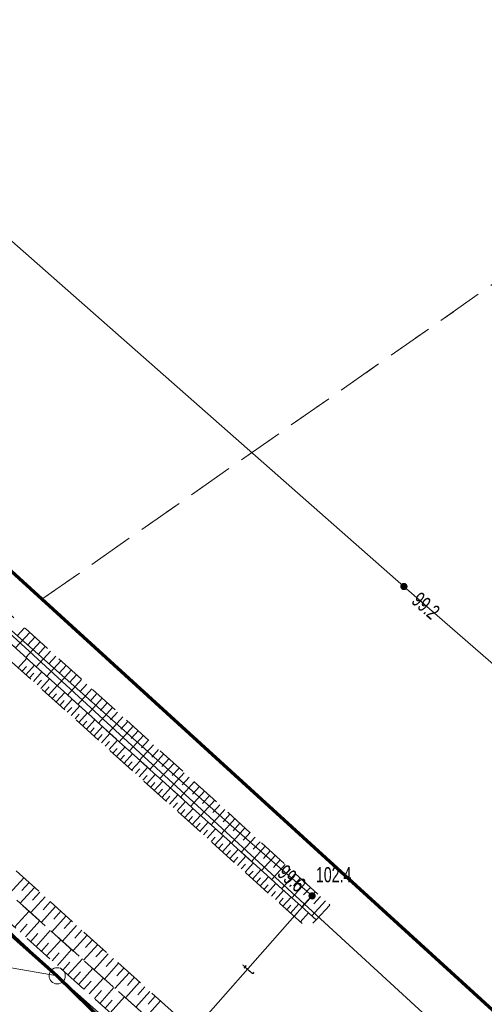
# Model space of a CAD drawing. Header units: inches. Extents: x 6497603 to 6502483, y 5925790 to 5934357.
# Tile 228 of 256: x 6500629 to 6500652, y 5927475 to 5927524. Entities that reach past the tile are written whole.
import ezdxf
from ezdxf.enums import TextEntityAlignment as Align

# ---------------------------------------------------------------- set-up
doc = ezdxf.new("R2010")
doc.units = ezdxf.units.IN
doc.header["$MEASUREMENT"] = 0
for name, pattern in [('1.5_0.75', [2.25, 1.5, -0.75]), ('219-1000', [0, 0]), ('egkk-1000', [3, 2.25, -0.75]), ('egug-1000', [1.5, 0.75, -0.75])]:
    doc.linetypes.add(name, pattern=pattern)
for name, color, linetype in [('000 Inne (niezydentyfikowane)', 7, 'Continuous'), ('202-punkt graniczny', 7, 'Continuous'), ('217-kontur klasyfikacyjny', 7, 'Continuous'), ('218-kontur użytku gruntowego', 7, 'Continuous'), ('219-działka ewidencyjna', 7, 'Continuous'), ('pikieta naturalna', 7, 'Continuous'), ('pikieta naturalna-Atr2', 7, 'Continuous'), ('przewód telekomunikacyjny podziemny', 7, 'Continuous'), ('przewód telekomunikacyjny podziemny-Atr1', 7, 'Continuous'), ('rzędna', 7, 'Continuous'), ('rzędna-Atr2', 7, 'Continuous'), ('skarpa nieumocniona', 7, 'Continuous')]:
    doc.layers.add(name, color=color, linetype=linetype)
doc.styles.get("Standard").update_dxf_attribs({"font": 'arial.ttf'})

# ---------------------------------------------------------------- blocks, each defined once
blk = doc.blocks.new('202')
at = {"color": 0, "linetype": 'Continuous', "lineweight": 0}
blk.add_circle((0, 0), 0.4, dxfattribs=at)
blk = doc.blocks.new('PW01')
at = {"linetype": 'Continuous', "lineweight": 13}
h = blk.add_hatch(color=0, dxfattribs=at)
edge = h.paths.add_edge_path()
edge.add_arc((0, 0), 0.18, 0, 360)

msp = doc.modelspace()

# ---------------------------------------------------------------- linework, layer by layer
at = {"color": 6, "lineweight": 70}
for points in [[(6500494.826, 5927598.211), (6500560.74, 5927539.05), (6500612.603, 5927492.811), (6500630.68, 5927476.72), (6500667.62, 5927440.55), (6500677.534, 5927432.625), (6500706.59, 5927409.4), (6500721.72, 5927394.9), (6500753.28, 5927365.845), (6500790.226, 5927332.542), (6500822.361, 5927303.419), (6500863.27, 5927266.18), (6500897.263, 5927237.25), (6500912.951, 5927223.905), (6500930.854, 5927202.204), (6500937.14, 5927194.57), (6500953.68, 5927174.48)], [(6500952.04, 5927199.71), (6500933.25, 5927220.44), (6500906.62, 5927244.38), (6500879.567, 5927269.432), (6500862.55, 5927285.19), (6500844.927, 5927300.799), (6500833.95, 5927309.97), (6500796.4, 5927343.759), (6500782.53, 5927356.24), (6500741.24, 5927394.46), (6500708.509, 5927424.526), (6500654.77, 5927472.65), (6500629.93, 5927495.28), (6500599.508, 5927522.988), (6500580.25, 5927540.53), (6500550.42, 5927567.09)]]:
    msp.add_lwpolyline(points, dxfattribs=at)
at = {"layer": '000 Inne (niezydentyfikowane)', "color": 7, "linetype": 'Continuous', "lineweight": 18, "flags": 128}
for points in [[(6500629.07, 5927493.88), (6500628.72, 5927493.49)], [(6500629.33, 5927493.65), (6500628.63, 5927492.88)], [(6500629.58, 5927493.41), (6500629.23, 5927493.03)], [(6500629.84, 5927493.18), (6500629.14, 5927492.41)], [(6500630.09, 5927492.95), (6500629.75, 5927492.57)], [(6500628.76, 5927491.9), (6500629.19, 5927492.37)], [(6500630.35, 5927492.72), (6500629.65, 5927491.95)], [(6500630.61, 5927492.48), (6500630.26, 5927492.1)], [(6500628.95, 5927491.73), (6500629.16, 5927491.97)], [(6500629.13, 5927491.56), (6500629.56, 5927492.04)], [(6500630.86, 5927492.25), (6500630.17, 5927491.49)], [(6500631.12, 5927492.02), (6500630.77, 5927491.64)], [(6500629.32, 5927491.4), (6500629.53, 5927491.63)], [(6500629.51, 5927491.23), (6500629.93, 5927491.7)], [(6500629.88, 5927490.89), (6500630.3, 5927491.36)], [(6500631.37, 5927491.79), (6500630.68, 5927491.02)], [(6500631.88, 5927491.33), (6500631.19, 5927490.56)], [(6500631.63, 5927491.56), (6500631.28, 5927491.18)], [(6500629.69, 5927491.06), (6500629.91, 5927491.29)], [(6500630.07, 5927490.72), (6500630.28, 5927490.96)], [(6500630.25, 5927490.56), (6500630.68, 5927491.03)], [(6500632.39, 5927490.86), (6500631.7, 5927490.1)], [(6500632.14, 5927491.1), (6500631.79, 5927490.71)], [(6500630.44, 5927490.39), (6500630.65, 5927490.62)], [(6500630.63, 5927490.22), (6500631.05, 5927490.69)], [(6500631, 5927489.88), (6500631.42, 5927490.35)], [(6500632.9, 5927490.4), (6500632.21, 5927489.64)], [(6500632.64, 5927490.63), (6500632.3, 5927490.25)], [(6500630.81, 5927490.05), (6500631.02, 5927490.29)], [(6500631.18, 5927489.72), (6500631.4, 5927489.95)], [(6500631.37, 5927489.55), (6500631.79, 5927490.02)], [(6500633.41, 5927489.94), (6500632.72, 5927489.18)], [(6500633.15, 5927490.17), (6500632.81, 5927489.79)], [(6500631.56, 5927489.38), (6500631.77, 5927489.61)], [(6500631.74, 5927489.21), (6500632.17, 5927489.68)], [(6500633.91, 5927489.48), (6500633.22, 5927488.72)], [(6500633.66, 5927489.71), (6500633.31, 5927489.33)], [(6500631.93, 5927489.04), (6500632.14, 5927489.28)], [(6500632.12, 5927488.88), (6500632.54, 5927489.34)], [(6500632.3, 5927488.71), (6500632.51, 5927488.94)], [(6500632.49, 5927488.54), (6500632.91, 5927489.01)], [(6500634.42, 5927489.02), (6500633.73, 5927488.26)], [(6500634.17, 5927489.25), (6500633.82, 5927488.87)], [(6500632.68, 5927488.37), (6500632.89, 5927488.61)], [(6500632.86, 5927488.21), (6500633.28, 5927488.67)], [(6500634.93, 5927488.56), (6500634.24, 5927487.81)], [(6500634.67, 5927488.79), (6500634.33, 5927488.41)], [(6500633.05, 5927488.04), (6500633.26, 5927488.27)], [(6500633.24, 5927487.87), (6500633.65, 5927488.33)], [(6500633.42, 5927487.7), (6500633.63, 5927487.93)], [(6500633.61, 5927487.53), (6500634.03, 5927488)], [(6500635.43, 5927488.11), (6500634.74, 5927487.35)], [(6500635.18, 5927488.33), (6500634.83, 5927487.96)], [(6500633.79, 5927487.37), (6500634, 5927487.6)], [(6500633.98, 5927487.2), (6500634.4, 5927487.66)], [(6500635.93, 5927487.65), (6500635.25, 5927486.89)], [(6500635.68, 5927487.88), (6500635.34, 5927487.5)], [(6500634.17, 5927487.03), (6500634.38, 5927487.26)], [(6500634.35, 5927486.86), (6500634.77, 5927487.32)], [(6500634.73, 5927486.53), (6500635.14, 5927486.99)], [(6500636.44, 5927487.19), (6500635.75, 5927486.44)], [(6500636.19, 5927487.42), (6500635.84, 5927487.04)], [(6500636.69, 5927486.96), (6500636.35, 5927486.59)], [(6500634.54, 5927486.69), (6500634.75, 5927486.93)], [(6500634.91, 5927486.36), (6500635.12, 5927486.59)], [(6500635.1, 5927486.19), (6500635.52, 5927486.65)], [(6500636.94, 5927486.73), (6500636.26, 5927485.98)], [(6500637.19, 5927486.51), (6500636.85, 5927486.13)], [(6500635.29, 5927486.02), (6500635.49, 5927486.25)], [(6500635.47, 5927485.85), (6500635.89, 5927486.32)], [(6500635.85, 5927485.52), (6500636.26, 5927485.98)], [(6500637.44, 5927486.28), (6500636.76, 5927485.53)], [(6500637.69, 5927486.05), (6500637.35, 5927485.68)], [(6500635.66, 5927485.69), (6500635.87, 5927485.92)], [(6500636.03, 5927485.35), (6500636.24, 5927485.58)], [(6500636.22, 5927485.18), (6500636.63, 5927485.64)], [(6500637.94, 5927485.82), (6500637.26, 5927485.07)], [(6500638.19, 5927485.6), (6500637.85, 5927485.22)], [(6500636.4, 5927485.02), (6500636.61, 5927485.24)], [(6500636.59, 5927484.85), (6500637, 5927485.31)], [(6500638.45, 5927485.37), (6500637.76, 5927484.62)], [(6500638.7, 5927485.14), (6500638.36, 5927484.77)], [(6500636.78, 5927484.68), (6500636.98, 5927484.91)], [(6500636.96, 5927484.51), (6500637.38, 5927484.97)], [(6500637.15, 5927484.34), (6500637.36, 5927484.57)], [(6500637.34, 5927484.18), (6500637.75, 5927484.63)], [(6500638.95, 5927484.92), (6500638.27, 5927484.17)], [(6500639.2, 5927484.69), (6500638.86, 5927484.31)], [(6500637.52, 5927484.01), (6500637.73, 5927484.24)], [(6500637.71, 5927483.84), (6500638.12, 5927484.3)], [(6500639.44, 5927484.46), (6500638.77, 5927483.71)], [(6500639.69, 5927484.24), (6500639.36, 5927483.86)], [(6500637.9, 5927483.67), (6500638.1, 5927483.9)], [(6500638.08, 5927483.5), (6500638.49, 5927483.96)], [(6500638.27, 5927483.34), (6500638.47, 5927483.56)], [(6500638.46, 5927483.17), (6500638.87, 5927483.62)], [(6500639.94, 5927484.01), (6500639.27, 5927483.26)], [(6500640.44, 5927483.56), (6500639.76, 5927482.81)], [(6500640.19, 5927483.78), (6500639.85, 5927483.41)], [(6500638.64, 5927483), (6500638.85, 5927483.23)], [(6500638.83, 5927482.83), (6500639.24, 5927483.29)], [(6500640.94, 5927483.11), (6500640.26, 5927482.36)], [(6500640.69, 5927483.33), (6500640.35, 5927482.96)], [(6500639.01, 5927482.66), (6500639.22, 5927482.89)], [(6500639.2, 5927482.5), (6500639.61, 5927482.95)], [(6500639.57, 5927482.16), (6500639.98, 5927482.61)], [(6500641.44, 5927482.66), (6500640.76, 5927481.91)], [(6500641.19, 5927482.88), (6500640.85, 5927482.51)], [(6500639.39, 5927482.33), (6500639.59, 5927482.56)], [(6500639.76, 5927481.99), (6500639.96, 5927482.22)], [(6500639.95, 5927481.83), (6500640.35, 5927482.28)], [(6500641.93, 5927482.2), (6500641.26, 5927481.46)], [(6500641.68, 5927482.43), (6500641.35, 5927482.06)], [(6500640.13, 5927481.66), (6500640.34, 5927481.88)], [(6500640.32, 5927481.49), (6500640.73, 5927481.94)], [(6500642.43, 5927481.76), (6500641.75, 5927481.01)], [(6500642.18, 5927481.98), (6500641.84, 5927481.61)], [(6500629.03, 5927481.55), (6500628.32, 5927480.77)], [(6500629.29, 5927481.32), (6500628.94, 5927480.92)], [(6500640.51, 5927481.32), (6500640.71, 5927481.55)], [(6500640.69, 5927481.15), (6500641.1, 5927481.6)], [(6500640.88, 5927480.99), (6500641.08, 5927481.21)], [(6500641.07, 5927480.82), (6500641.47, 5927481.27)], [(6500642.92, 5927481.31), (6500642.25, 5927480.57)], [(6500642.67, 5927481.53), (6500642.34, 5927481.16)], [(6500629.56, 5927481.08), (6500628.85, 5927480.3)], [(6500629.82, 5927480.84), (6500629.46, 5927480.45)], [(6500641.25, 5927480.65), (6500641.45, 5927480.88)], [(6500641.44, 5927480.48), (6500641.84, 5927480.93)], [(6500643.42, 5927480.86), (6500642.74, 5927480.12)], [(6500643.17, 5927481.08), (6500642.83, 5927480.71)], [(6500630.08, 5927480.61), (6500629.37, 5927479.83)], [(6500630.34, 5927480.37), (6500629.99, 5927479.98)], [(6500641.63, 5927480.31), (6500641.83, 5927480.54)], [(6500641.81, 5927480.15), (6500642.22, 5927480.6)], [(6500642, 5927479.98), (6500642.2, 5927480.2)], [(6500642.18, 5927479.81), (6500642.59, 5927480.26)], [(6500643.91, 5927480.41), (6500643.24, 5927479.67)], [(6500643.66, 5927480.63), (6500643.33, 5927480.26)], [(6500628.58, 5927479.11), (6500629.29, 5927479.9)], [(6500630.6, 5927480.14), (6500629.9, 5927479.36)], [(6500631.12, 5927479.67), (6500630.42, 5927478.89)], [(6500630.86, 5927479.9), (6500630.51, 5927479.51)], [(6500642.37, 5927479.64), (6500642.57, 5927479.87)], [(6500642.67, 5927479.37), (6500643.07, 5927479.82)], [(6500628.85, 5927478.87), (6500629.2, 5927479.27)], [(6500629.11, 5927478.64), (6500629.82, 5927479.43)], [(6500631.64, 5927479.2), (6500630.94, 5927478.42)], [(6500631.38, 5927479.44), (6500631.03, 5927479.05)], [(6500629.37, 5927478.4), (6500629.73, 5927478.8)], [(6500629.64, 5927478.17), (6500630.34, 5927478.96)], [(6500632.16, 5927478.73), (6500631.46, 5927477.96)], [(6500631.9, 5927478.97), (6500631.55, 5927478.58)], [(6500629.9, 5927477.93), (6500630.25, 5927478.33)], [(6500630.16, 5927477.7), (6500630.87, 5927478.49)], [(6500632.68, 5927478.27), (6500631.98, 5927477.49)], [(6500632.42, 5927478.5), (6500632.07, 5927478.11)], [(6500630.43, 5927477.46), (6500630.78, 5927477.86)], [(6500630.69, 5927477.23), (6500631.39, 5927478.02)], [(6500633.19, 5927477.8), (6500632.5, 5927477.03)], [(6500632.94, 5927478.03), (6500632.59, 5927477.65)], [(6500630.95, 5927477), (6500631.3, 5927477.39)], [(6500631.21, 5927476.76), (6500631.92, 5927477.55)], [(6500633.71, 5927477.34), (6500633.01, 5927476.56)], [(6500633.45, 5927477.57), (6500633.1, 5927477.18)], [(6500631.48, 5927476.53), (6500631.83, 5927476.92)], [(6500631.74, 5927476.3), (6500632.44, 5927477.08)], [(6500634.23, 5927476.87), (6500633.53, 5927476.1)], [(6500633.97, 5927477.1), (6500633.62, 5927476.72)], [(6500632, 5927476.06), (6500632.35, 5927476.45)], [(6500632.26, 5927475.83), (6500632.96, 5927476.61)], [(6500634.74, 5927476.41), (6500634.05, 5927475.64)], [(6500634.48, 5927476.64), (6500634.14, 5927476.25)], [(6500632.52, 5927475.6), (6500632.87, 5927475.99)], [(6500632.78, 5927475.36), (6500633.48, 5927476.15)], [(6500635.25, 5927475.95), (6500634.56, 5927475.18)], [(6500635, 5927476.18), (6500634.65, 5927475.79)], [(6500633.04, 5927475.13), (6500633.39, 5927475.52)], [(6500633.3, 5927474.9), (6500634, 5927475.68)], [(6500635.77, 5927475.48), (6500635.08, 5927474.72)], [(6500635.51, 5927475.72), (6500635.17, 5927475.33)]]:
    msp.add_lwpolyline(points, dxfattribs=at)
at = {"layer": '217-kontur klasyfikacyjny', "color": 3, "linetype": 'egkk-1000', "lineweight": 18, "flags": 128}
for points in [[(6500630.68, 5927476.72), (6500562, 5927541.07)], [(6500629.93, 5927495.28), (6500684.48, 5927533.4)], [(6500599.51, 5927522.99), (6500629.93, 5927495.28)], [(6500629.93, 5927495.28), (6500654.77, 5927472.65)], [(6500667.62, 5927440.55), (6500630.68, 5927476.72)]]:
    msp.add_lwpolyline(points, dxfattribs=at)
at = {"layer": '218-kontur użytku gruntowego', "color": 3, "linetype": 'egug-1000', "lineweight": 18, "flags": 128}
for points in [[(6500630.68, 5927476.72), (6500562, 5927541.07)], [(6500629.93, 5927495.28), (6500684.48, 5927533.4)], [(6500599.51, 5927522.99), (6500629.93, 5927495.28)], [(6500629.93, 5927495.28), (6500654.77, 5927472.65)], [(6500667.62, 5927440.55), (6500630.68, 5927476.72)]]:
    msp.add_lwpolyline(points, dxfattribs=at)
at = {"layer": '219-działka ewidencyjna', "color": 3, "linetype": '219-1000', "lineweight": 18, "flags": 128}
for points in [[(6500630.68, 5927476.72), (6500562, 5927541.07)], [(6500654.77, 5927472.65), (6500580.25, 5927540.53)], [(6500630.68, 5927476.72), (6500560.74, 5927539.05)], [(6500650.34, 5927473.4), (6500578.91, 5927538.99)], [(6500630.68, 5927476.72), (6500533.49, 5927493.65)], [(6500667.62, 5927440.55), (6500630.68, 5927476.72)], [(6500706.59, 5927409.4), (6500630.68, 5927476.72)]]:
    msp.add_lwpolyline(points, dxfattribs=at)
at = {"layer": 'przewód telekomunikacyjny podziemny', "color": 30, "linetype": 'Continuous', "lineweight": 18, "flags": 128}
for points in [[(6500589.21, 5927547.86), (6500595.38, 5927542.7), (6500620.7, 5927519.73), (6500647.78, 5927495.91), (6500676.79, 5927470.69), (6500723.62, 5927427.69), (6500736.76, 5927416.73), (6500782.76, 5927374.08), (6500822.32, 5927339.62), (6500852.3, 5927309.72), (6500890.73, 5927275.46), (6500903.68, 5927262.91), (6500907.83, 5927257.24), (6500929.05, 5927241.84), (6500960.76, 5927213.18)], [(6500575.71, 5927541.88), (6500586.15, 5927531.7), (6500598.37, 5927521.35), (6500608.89, 5927511.56), (6500620.35, 5927501.14), (6500626.97, 5927495.03), (6500639.54, 5927483.88), (6500643.25, 5927480.66), (6500635.81, 5927472.21), (6500646.24, 5927461.31), (6500655.9, 5927453.11), (6500659.73, 5927449.53), (6500669.1, 5927440.36), (6500673.6, 5927436.69), (6500679.12, 5927432.06), (6500686.73, 5927425.49), (6500695.83, 5927418.04), (6500700.61, 5927414.46), (6500713.85, 5927402.5), (6500718.65, 5927398.32), (6500724.97, 5927391.58)]]:
    msp.add_lwpolyline(points, dxfattribs=at)
at = {"layer": 'skarpa nieumocniona', "color": 7, "linetype": '1.5_0.75', "lineweight": 18, "flags": 128}
for points in [[(6500561.65, 5927540.5), (6500562, 5927541.07), (6500563.1, 5927540.93), (6500704.67, 5927413.43), (6500704.13, 5927412.85)], [(6500561.65, 5927540.5), (6500562, 5927541.07), (6500563.1, 5927540.93), (6500704.67, 5927413.43), (6500704.13, 5927412.85)], [(6500561.65, 5927540.5), (6500704.13, 5927412.85), (6500703.58, 5927412.26), (6500560.95, 5927539.39)], [(6500561.65, 5927540.5), (6500704.13, 5927412.85), (6500703.58, 5927412.26), (6500560.95, 5927539.39)], [(6500577.41, 5927539.17), (6500643.45, 5927479.48), (6500643.04, 5927479.04), (6500576.08, 5927539.34)], [(6500577.41, 5927539.17), (6500643.45, 5927479.48), (6500643.04, 5927479.04), (6500576.08, 5927539.34)], [(6500579.11, 5927539.22), (6500644.13, 5927480.21), (6500643.45, 5927479.48), (6500577.41, 5927539.17), (6500578.91, 5927538.99)], [(6500579.11, 5927539.22), (6500644.13, 5927480.21), (6500643.45, 5927479.48), (6500577.41, 5927539.17), (6500578.91, 5927538.99)]]:
    msp.add_lwpolyline(points, close=True, dxfattribs=at)

# ---------------------------------------------------------------- block references
at = {"layer": '202-punkt graniczny', "color": 7, "linetype": 'Continuous', "lineweight": 18}
msp.add_blockref('202', (6500630.68, 5927476.72), dxfattribs=at)
at = {"layer": 'pikieta naturalna', "color": 7, "linetype": 'Continuous', "lineweight": 13}
msp.add_blockref('PW01', (6500643.25, 5927480.66), dxfattribs=at)
at = {"layer": 'rzędna', "color": 30, "linetype": 'Continuous', "lineweight": 18}
for p in [(6500647.78, 5927495.91), (6500643.25, 5927480.66)]:
    msp.add_blockref('PW01', p, dxfattribs=at)

# ---------------------------------------------------------------- texts
at = {"layer": 'pikieta naturalna-Atr2', "color": 7, "width": 0.667}
msp.add_text('102.4', height=0.75, dxfattribs=at).set_placement((6500643.44, 5927481.33))
at = {"layer": 'przewód telekomunikacyjny podziemny-Atr1', "color": 30, "width": 0.667}
msp.add_text('t', height=0.75, rotation=48.637, dxfattribs=at).set_placement((6500640.01, 5927476.98), align=Align.MIDDLE_LEFT)
at = {"layer": 'rzędna-Atr2', "color": 30, "width": 0.667}
for s, rotation, p in [('99.2', 318.998, (6500648.35, 5927495.41)), ('99.6', 319.044, (6500641.73, 5927481.97))]:
    msp.add_text(s, height=0.75, rotation=rotation, dxfattribs=at).set_placement(p, align=Align.MIDDLE_LEFT)

doc.saveas('drawing.dxf')
